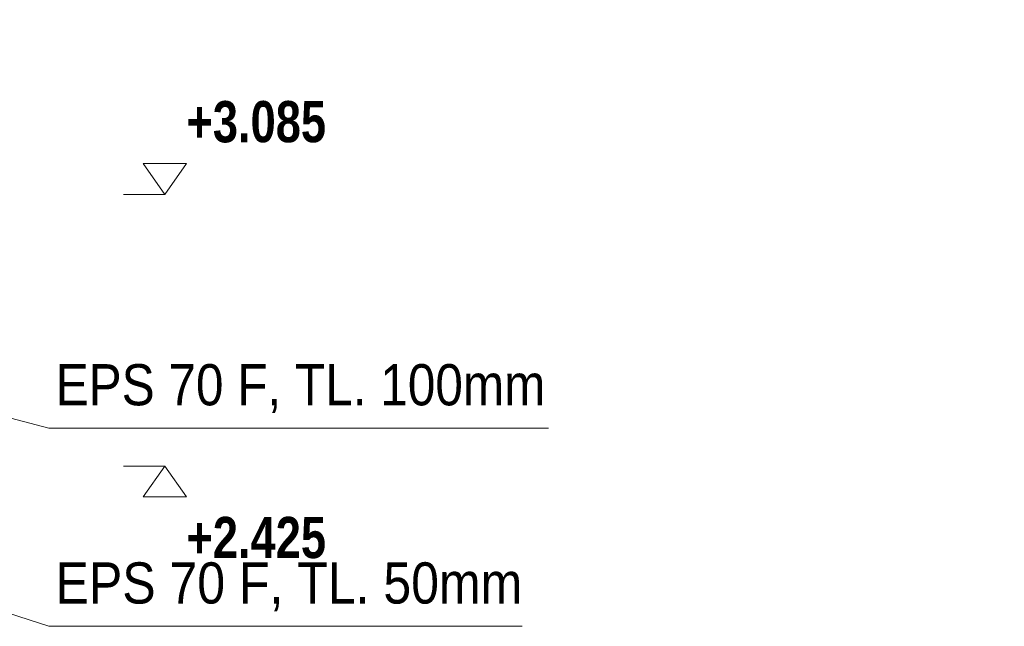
# Model space of a CAD drawing. Header units: millimetres. Extents: x 29003 to 60673, y -60985 to 17010.
# Tile 53 of 128: x 47300 to 49693, y -33525 to -32051. Entities that reach past the tile are written whole.
import ezdxf

# ---------------------------------------------------------------- set-up
doc = ezdxf.new("R2010")
doc.units = ezdxf.units.MM
doc.layers.add('XR$2$ŘEZY - KOTY_ TEXTY_1', color=7, linetype='Continuous', lineweight=25)
doc.styles.add('ARIALNARROW', font='ARIALN.TTF')

# ---------------------------------------------------------------- blocks, each defined once
blk = doc.blocks.new('COMPLEX_ELEVATIONDIM_8')
at = {"layer": 'XR$2$ŘEZY - KOTY_ TEXTY_1', "color": 6, "linetype": 'Continuous', "lineweight": 13}
for p, q in [((47705.3, -32400), (47600.3, -32400)), ((47600.3, -32400), (47652.8, -32475)), ((47652.8, -32475), (47705.3, -32400)), ((47652.8, -32475), (47552.8, -32475)), ((47652.8, -32475), (47652.8, -32475)), ((47652.8, -32475), (47652.8, -32475)), ((47652.8, -32475), (47652.8, -32475)), ((47652.8, -32475), (47652.8, -32475)), ((47652.8, -33135.2), (47552.8, -33135.2)), ((47600.3, -33210.2), (47652.8, -33135.2)), ((47652.8, -33135.2), (47705.3, -33210.2)), ((47652.8, -33135.2), (47652.8, -33135.2)), ((47652.8, -33135.2), (47652.8, -33135.2)), ((47652.8, -33135.2), (47652.8, -33135.2)), ((47652.8, -33135.2), (47652.8, -33135.2)), ((47705.3, -33210.2), (47600.3, -33210.2))]:
    blk.add_line(p, q, dxfattribs=at)
at = {"layer": 'XR$2$ŘEZY - KOTY_ TEXTY_1', "color": 6, "linetype": 'Continuous', "lineweight": 18, "char_height": 100, "width": 389.401, "attachment_point": 7, "style": 'ARIALNARROW'}
for s, insert in [('\\W0.96;\\fArial Narrow|i0|b1|c0|p0;+3.085', (47705.3, -32350)), ('\\W0.96;\\fArial Narrow|i0|b1|c0|p0;+2.425', (47705.3, -33360.2))]:
    blk.add_mtext(s, dxfattribs=dict(at, insert=insert))

msp = doc.modelspace()

# ---------------------------------------------------------------- linework, layer by layer
at = {"layer": 'XR$2$ŘEZY - KOTY_ TEXTY_1', "color": 7, "linetype": 'Continuous', "lineweight": 13}
for p, q in [((47370.9, -33042.9), (46618.2, -32848.5)), ((48584.9, -33042.9), (47370.9, -33042.9)), ((47370.9, -33524.6), (46171.8, -33135.2)), ((48520.9, -33524.6), (47370.9, -33524.6))]:
    msp.add_line(p, q, dxfattribs=at)

# ---------------------------------------------------------------- block references
at = {"layer": 'XR$2$ŘEZY - KOTY_ TEXTY_1', "color": 6, "linetype": 'Continuous', "lineweight": 13}
msp.add_blockref('COMPLEX_ELEVATIONDIM_8', (0, 0), dxfattribs=at)

# ---------------------------------------------------------------- texts
at = {"layer": 'XR$2$ŘEZY - KOTY_ TEXTY_1', "color": 7, "linetype": 'Continuous', "lineweight": 13, "insert": (46512.1, -30784.3), "char_height": 100, "width": 3951.263, "attachment_point": 1, "line_spacing_factor": 0.903614, "style": 'ARIALNARROW'}
msp.add_mtext('\\W0.95;- OPLECHOVÁNÍ ATIKY, LAKOVANÝ PLECH, RŠ 650mm\\P- GEOTEXTILIE 300g/m2\\P- STŘEŠNÍ PVC FOLIE, 1,5mm\\P- GEOTEXTILIE 300g/m2\\P- OSB DESKA, TL. 15mm\\P- BETONOVÝ VĚNEC, BETON C20/25, VÝZTUŽ 2x R10, TL. 50mm\\P- NEDEZDÍVKA Z PLYNOSILIKÁTOVÉ TVÁRNICE TL. 150mm, VÝŠKA 250mm\\P- OČIŠTĚNÁ PŮVODNÍ ATIKA', dxfattribs=at)
at = {"layer": 'XR$2$ŘEZY - KOTY_ TEXTY_1', "color": 7, "linetype": 'Continuous', "lineweight": 18, "char_height": 100, "attachment_point": 7, "style": 'ARIALNARROW'}
for s, insert, width in [('\\W1.05;EPS 70 F, TL. 100mm', (47387.6, -33006.2), 1249.8), ('\\W1.06;EPS 70 F, TL. 50mm', (47387.6, -33487.9), 1186.24)]:
    msp.add_mtext(s, dxfattribs=dict(at, insert=insert, width=width))

doc.saveas('drawing.dxf')
